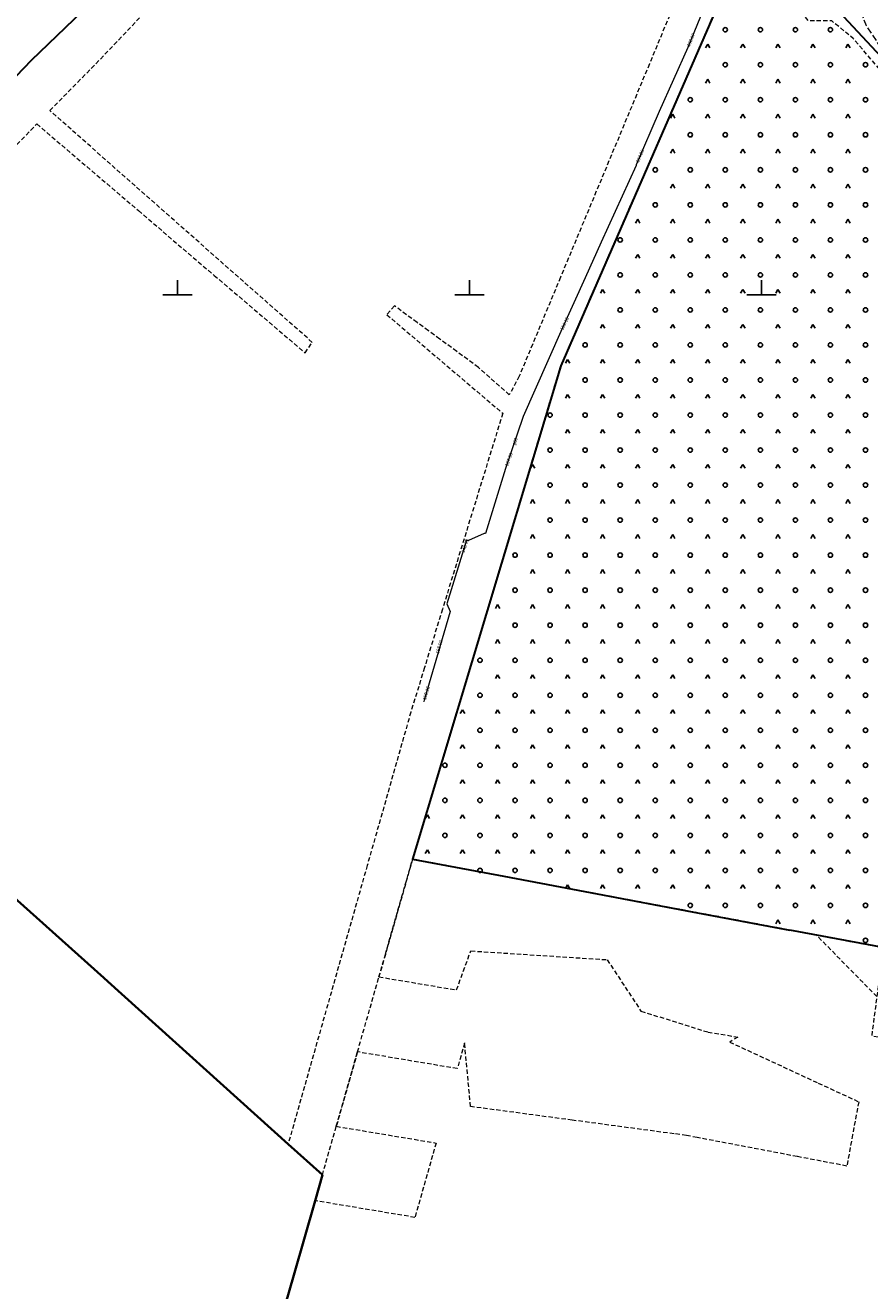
# Model space of a CAD drawing. Header units: metres. Extents: x 5548743 to 5556416, y 5707500 to 5714000.
# Tile 125 of 203: x 5554048 to 5554337, y 5709659 to 5710092. Entities that reach past the tile are written whole.
import ezdxf
from ezdxf.enums import TextEntityAlignment as Align

# ---------------------------------------------------------------- set-up
doc = ezdxf.new("R2010")
doc.units = ezdxf.units.M
doc.header["$MEASUREMENT"] = 0
for name, pattern in [('1.5_0.75', [2.25, 1.5, -0.75]), ('2.25_0.75', [3, 2.25, -0.75]), ('219-1000', [0])]:
    doc.linetypes.add(name, pattern=pattern)
doc.layers.get('0').update_dxf_attribs({"color": 2, "linetype": 'CONTINUOUS', "lineweight": 5})
for name, color, linetype in [('216-obręb ewidencyjny', 7, 'CONTINUOUS'), ('217-kontur klasyfikacyjny', 7, 'CONTINUOUS'), ('218-kontur użytku gruntowego', 7, 'CONTINUOUS'), ('219-działka ewidencyjna', 7, 'CONTINUOUS'), ('jezdnia', 7, 'CONTINUOUS'), ('przewód gazowy', 7, 'CONTINUOUS'), ('przewód gazowy-Atr1', 7, 'CONTINUOUS'), ('rzedna', 7, 'CONTINUOUS'), ('rzedna-Atr2', 7, 'CONTINUOUS'), ('teren zalesiony', 7, 'CONTINUOUS'), ('Wstawianie ramki sekcyjnej z opisem', 7, 'CONTINUOUS')]:
    doc.layers.add(name, color=color, linetype=linetype)
doc.styles.get("Standard").update_dxf_attribs({"font": 'Working1250', "width": 0.75})

# ---------------------------------------------------------------- blocks, each defined once
blk = doc.blocks.new('OTZK3')
at = {"color": 0, "linetype": 'Continuous'}
for p, q in [((-0.75, -0.433), (0, 0.866)), ((0, 0.866), (0.75, -0.433))]:
    blk.add_line(p, q, dxfattribs=at)
blk = doc.blocks.new('OTZK1')
at = {"color": 0, "linetype": 'Continuous'}
blk.add_circle((0, 0), 0.75, dxfattribs=at)
blk = doc.blocks.new('PW01')
at = {"linetype": 'Continuous', "lineweight": 13}
h = blk.add_hatch(color=0, dxfattribs=at)
edge = h.paths.add_edge_path()
edge.add_arc((0, 0), 0.18, 0, 360)
blk = doc.blocks.new('RAMKA1000K')
at = {"color": 0}
for p, q in [((500, 0), (500, 5)), ((600, 0), (600, 5)), ((700, 0), (700, 5)), ((495, 0), (505, 0)), ((595, 0), (605, 0)), ((695, 0), (705, 0))]:
    blk.add_line(p, q, dxfattribs=at)

msp = doc.modelspace()

# ---------------------------------------------------------------- linework, layer by layer
at = {"layer": '216-obręb ewidencyjny', "color": 4, "linetype": 'Continuous', "lineweight": 35, "flags": 128}
for points in [[(5554132.49, 5709638.43), (5554139.83, 5709664.15), (5554147.11, 5709689.63), (5554149.62, 5709698.44), (5554137.87, 5709708.96), (5554076.16, 5709764.68), (5554074.75, 5709765.95), (5554051.69, 5709786.68), (5554039.9, 5709797.28)], [(5554039.9, 5709797.28), (5554051.69, 5709786.68), (5554074.75, 5709765.95), (5554076.16, 5709764.68), (5554137.87, 5709708.96), (5554149.62, 5709698.44), (5554147.11, 5709689.63), (5554139.83, 5709664.15), (5554132.49, 5709638.43)]]:
    msp.add_lwpolyline(points, dxfattribs=at)
at = {"layer": '217-kontur klasyfikacyjny', "color": 3, "linetype": '1.5_0.75', "lineweight": 18, "flags": 128}
for points in [[(5554297.62, 5710128.05), (5554231.23, 5709975.64)], [(5554392.25, 5710026.56), (5554297.62, 5710128.05)], [(5554231.23, 5709975.64), (5554180.52, 5709806.65)], [(5554180.52, 5709806.65), (5554171.19, 5709774)], [(5554180.52, 5709806.65), (5554211.73, 5709800.78)], [(5554211.73, 5709800.78), (5554180.52, 5709806.65)], [(5554211.73, 5709800.78), (5554243.67, 5709794.77)], [(5554243.67, 5709794.77), (5554211.73, 5709800.78)], [(5554243.67, 5709794.77), (5554276.29, 5709788.64)], [(5554276.29, 5709788.64), (5554243.67, 5709794.77)], [(5554276.29, 5709788.64), (5554309.66, 5709782.36)], [(5554309.66, 5709782.36), (5554276.29, 5709788.64)], [(5554309.66, 5709782.36), (5554318.78, 5709780.65)], [(5554318.78, 5709780.65), (5554309.66, 5709782.36)], [(5554318.78, 5709780.65), (5554341.68, 5709776.34)], [(5554339.48, 5709759.53), (5554318.78, 5709780.65)], [(5554171.19, 5709774), (5554169, 5709766.3)], [(5554195.57, 5709761.84), (5554200.45, 5709775.19)], [(5554200.45, 5709775.19), (5554247.16, 5709772.19)], [(5554247.16, 5709772.19), (5554258.71, 5709754.57)], [(5554169, 5709766.3), (5554195.57, 5709761.84)], [(5554258.71, 5709754.57), (5554281.68, 5709747.41)], [(5554281.68, 5709747.41), (5554291.9, 5709745.7)], [(5554291.9, 5709745.7), (5554289.1, 5709743.98)], [(5554198.33, 5709743.71), (5554195.82, 5709734.88)], [(5554200.37, 5709721.89), (5554198.33, 5709743.71)], [(5554289.1, 5709743.98), (5554319.43, 5709729.93)], [(5554161.66, 5709740.61), (5554154.39, 5709715.12)], [(5554195.82, 5709734.88), (5554161.66, 5709740.61)], [(5554319.43, 5709729.93), (5554333.28, 5709723.51)], [(5554235.21, 5709717.22), (5554200.37, 5709721.89)], [(5554333.28, 5709723.51), (5554331.2, 5709712.24)], [(5554270.04, 5709712.55), (5554235.21, 5709717.22)], [(5554154.39, 5709715.12), (5554188.57, 5709709.39)], [(5554274.29, 5709711.98), (5554270.04, 5709712.55)], [(5554277.94, 5709711.28), (5554274.29, 5709711.98)], [(5554312.24, 5709704.74), (5554277.94, 5709711.28)], [(5554331.2, 5709712.24), (5554329.22, 5709701.5)], [(5554188.57, 5709709.39), (5554181.31, 5709683.9)], [(5554329.22, 5709701.5), (5554312.24, 5709704.74)], [(5554147.11, 5709689.63), (5554139.83, 5709664.15)], [(5554181.31, 5709683.9), (5554147.11, 5709689.63)], [(5554139.83, 5709664.15), (5554132.49, 5709638.43)]]:
    msp.add_lwpolyline(points, dxfattribs=at)
at = {"layer": '218-kontur użytku gruntowego', "color": 70, "linetype": '1.5_0.75', "lineweight": 18, "flags": 128}
for points in [[(5554050.03, 5710080.31), (5554157.72, 5710184.1)], [(5554157.72, 5710184.1), (5554050.03, 5710080.31)], [(5554297.62, 5710128.05), (5554231.23, 5709975.64)], [(5554231.23, 5709975.64), (5554297.62, 5710128.05)], [(5554392.25, 5710026.56), (5554297.62, 5710128.05)], [(5554297.62, 5710128.05), (5554392.25, 5710026.56)], [(5554072.06, 5710079.11), (5554095.56, 5710103.79)], [(5554272.03, 5710104.08), (5554261.6, 5710079.05)], [(5554013.92, 5710042.84), (5554050.03, 5710080.31)], [(5554050.03, 5710080.31), (5554013.92, 5710042.84)], [(5554056.28, 5710063.11), (5554072.06, 5710079.11)], [(5554261.6, 5710079.05), (5554231.16, 5710005.97)], [(5554146.17, 5709983.69), (5554056.28, 5710063.11)], [(5554024.71, 5710030.41), (5554051.85, 5710058.5)], [(5554051.85, 5710058.5), (5554086.61, 5710028.83)], [(5554086.61, 5710028.83), (5554112.6, 5710006.64)], [(5554112.6, 5710006.64), (5554143.74, 5709980.06)], [(5554231.16, 5710005.97), (5554217.04, 5709972.09)], [(5554174.33, 5709996.16), (5554171.69, 5709993.15)], [(5554171.69, 5709993.15), (5554211.41, 5709959.39)], [(5554182.07, 5709990.48), (5554174.33, 5709996.16)], [(5554185.95, 5709987.65), (5554182.07, 5709990.48)], [(5554189.82, 5709984.82), (5554185.95, 5709987.65)], [(5554195.63, 5709980.56), (5554189.82, 5709984.82)], [(5554143.74, 5709980.06), (5554146.17, 5709983.69)], [(5554203.05, 5709975.12), (5554195.63, 5709980.56)], [(5554231.23, 5709975.64), (5554180.52, 5709806.65)], [(5554180.52, 5709806.65), (5554231.23, 5709975.64)], [(5554213.63, 5709965.68), (5554203.05, 5709975.12)], [(5554217.04, 5709972.09), (5554213.63, 5709965.68)], [(5554211.41, 5709959.39), (5554190.72, 5709892.23)], [(5554190.72, 5709892.23), (5554184.6, 5709872.26)], [(5554184.6, 5709872.26), (5554179.91, 5709857.03)], [(5554179.91, 5709857.03), (5554164.99, 5709804.49)], [(5554171.19, 5709774), (5554180.52, 5709806.65)], [(5554180.52, 5709806.65), (5554171.19, 5709774)], [(5554180.52, 5709806.65), (5554211.73, 5709800.78)], [(5554211.73, 5709800.78), (5554180.52, 5709806.65)], [(5554164.99, 5709804.49), (5554137.87, 5709708.96)], [(5554211.73, 5709800.78), (5554243.67, 5709794.77)], [(5554243.67, 5709794.77), (5554211.73, 5709800.78)], [(5554243.67, 5709794.77), (5554276.29, 5709788.64)], [(5554276.29, 5709788.64), (5554243.67, 5709794.77)], [(5554276.29, 5709788.64), (5554309.66, 5709782.36)], [(5554309.66, 5709782.36), (5554276.29, 5709788.64)], [(5554309.66, 5709782.36), (5554318.78, 5709780.65)], [(5554318.78, 5709780.65), (5554309.66, 5709782.36)], [(5554318.78, 5709780.65), (5554341.68, 5709776.34)], [(5554339.48, 5709759.53), (5554318.78, 5709780.65)], [(5554169, 5709766.3), (5554171.19, 5709774)], [(5554171.19, 5709774), (5554169, 5709766.3)], [(5554195.57, 5709761.84), (5554200.45, 5709775.19)], [(5554200.45, 5709775.19), (5554247.16, 5709772.19)], [(5554247.16, 5709772.19), (5554258.71, 5709754.57)], [(5554161.66, 5709740.61), (5554169, 5709766.3)], [(5554169, 5709766.3), (5554195.57, 5709761.84)], [(5554258.71, 5709754.57), (5554281.68, 5709747.41)], [(5554281.68, 5709747.41), (5554291.9, 5709745.7)], [(5554291.9, 5709745.7), (5554289.1, 5709743.98)], [(5554198.33, 5709743.71), (5554195.82, 5709734.88)], [(5554200.37, 5709721.89), (5554198.33, 5709743.71)], [(5554289.1, 5709743.98), (5554319.43, 5709729.93)], [(5554154.39, 5709715.12), (5554161.66, 5709740.61)], [(5554161.66, 5709740.61), (5554154.39, 5709715.12)], [(5554195.82, 5709734.88), (5554161.66, 5709740.61)], [(5554319.43, 5709729.93), (5554333.28, 5709723.51)], [(5554235.21, 5709717.22), (5554200.37, 5709721.89)], [(5554333.28, 5709723.51), (5554331.2, 5709712.24)], [(5554270.04, 5709712.55), (5554235.21, 5709717.22)], [(5554149.62, 5709698.44), (5554154.39, 5709715.12)], [(5554154.39, 5709715.12), (5554188.57, 5709709.39)], [(5554274.29, 5709711.98), (5554270.04, 5709712.55)], [(5554277.94, 5709711.28), (5554274.29, 5709711.98)], [(5554312.24, 5709704.74), (5554277.94, 5709711.28)], [(5554331.2, 5709712.24), (5554329.22, 5709701.5)], [(5554137.87, 5709708.96), (5554149.62, 5709698.44)], [(5554188.57, 5709709.39), (5554181.31, 5709683.9)], [(5554329.22, 5709701.5), (5554312.24, 5709704.74)], [(5554147.11, 5709689.63), (5554139.83, 5709664.15)], [(5554181.31, 5709683.9), (5554147.11, 5709689.63)], [(5554139.83, 5709664.15), (5554132.49, 5709638.43)]]:
    msp.add_lwpolyline(points, dxfattribs=at)
at = {"layer": '219-działka ewidencyjna', "color": 94, "linetype": '219-1000', "lineweight": 30, "flags": 128}
for points in [[(5554050.03, 5710080.31), (5554157.72, 5710184.1)], [(5554297.62, 5710128.05), (5554231.23, 5709975.64)], [(5554297.62, 5710128.05), (5554392.25, 5710026.56)], [(5554013.92, 5710042.84), (5554050.03, 5710080.31)], [(5554231.23, 5709975.64), (5554180.52, 5709806.65)], [(5554180.52, 5709806.65), (5554211.73, 5709800.78)], [(5554211.73, 5709800.78), (5554243.67, 5709794.77)], [(5554243.67, 5709794.77), (5554276.29, 5709788.64)], [(5554276.29, 5709788.64), (5554309.66, 5709782.36)], [(5554341.68, 5709776.34), (5554309.66, 5709782.36)]]:
    msp.add_lwpolyline(points, dxfattribs=at)
at = {"layer": 'jezdnia', "color": 252, "linetype": '2.25_0.75', "lineweight": 18, "flags": 128}
msp.add_lwpolyline([(5554409.74, 5710022.91), (5554393.62, 5710038.48), (5554374.42, 5710057.11), (5554372.57, 5710058.83), (5554358.03, 5710073.55), (5554351.96, 5710079.64), (5554348.42, 5710084.03), (5554345.12, 5710088.25), (5554341.67, 5710093.23), (5554339.7, 5710097.72), (5554332.95, 5710115.69), (5554322.87, 5710141.85), (5554320.94, 5710146.7), (5554314, 5710164.51), (5554311.39, 5710174.17), (5554310.27, 5710178.98), (5554308.84, 5710189.67), (5554306.37, 5710209), (5554304.04, 5710231.96), (5554303.66, 5710235.88), (5554303.31, 5710240.6), (5554303.45, 5710242.58), (5554303.99, 5710244.55), (5554305, 5710246.1), (5554306.84, 5710247.72), (5554308.54, 5710248.72), (5554310.62, 5710249.39), (5554286.87, 5710246.53), (5554289.22, 5710246.58), (5554291.57, 5710245.93), (5554293.52, 5710244.91), (5554295.22, 5710243.52), (5554296.33, 5710241.48), (5554297.14, 5710239.04), (5554298.45, 5710230.58), (5554300.33, 5710217.37), (5554302.2, 5710202.73), (5554303.7, 5710191.39), (5554304.2, 5710186.34), (5554303.83, 5710177.44), (5554307.28, 5710166.62), (5554313.38, 5710150.97), (5554327.65, 5710113.49), (5554335.85, 5710092.19), (5554339.88, 5710086.1), (5554342.77, 5710081.84), (5554346.16, 5710077.8), (5554352.75, 5710071.06), (5554388.17, 5710036.37), (5554423.86, 5710001.33), (5554461.73, 5709964.5), (5554491.24, 5709934.92), (5554532.68, 5709892.85), (5554552.77, 5709871.19), (5554554.25, 5709868.96), (5554557.42, 5709863.45), (5554561.88, 5709853), (5554570.46, 5709830.14), (5554579.02, 5709834.31), (5554582.16, 5709836.7), (5554590.29, 5709829.13), (5554598.8, 5709820.52), (5554603.31, 5709825.34), (5554609.41, 5709831.74), (5554600.83, 5709833.67), (5554596.39, 5709834.67), (5554571.27, 5709859.21), (5554548.16, 5709883.33), (5554520.64, 5709911.93), (5554493.17, 5709940.18), (5554464.52, 5709968.6), (5554427.74, 5710004.63), (5554423, 5710008.88), (5554418.16, 5710014.73)], close=True, dxfattribs=at)
at = {"layer": 'przewód gazowy', "color": 40, "linetype": 'Continuous', "lineweight": 18, "flags": 128}
msp.add_lwpolyline([(5554283.26, 5710105.46), (5554274.73, 5710084.73), (5554264.93, 5710062.79), (5554257.06, 5710044.55), (5554257.13, 5710044.25), (5554245.1, 5710017.98), (5554239.66, 5710005.84), (5554231.29, 5709987.41), (5554218.43, 5709958.3), (5554212.35, 5709940.44), (5554205.45, 5709918.15), (5554205.02, 5709918.18), (5554199.62, 5709915.85), (5554199.31, 5709915.84), (5554199.02, 5709915.88), (5554192.24, 5709894.06), (5554193.4, 5709891.53), (5554189.05, 5709876.67), (5554184.5, 5709861.12), (5554184.36, 5709860.63)], dxfattribs=at)
msp.add_lwpolyline([(5554283.26, 5710105.46), (5554274.73, 5710084.73), (5554264.93, 5710062.79), (5554257.06, 5710044.55), (5554257.13, 5710044.25), (5554245.1, 5710017.98), (5554239.66, 5710005.84), (5554231.29, 5709987.41), (5554218.43, 5709958.3), (5554212.35, 5709940.44), (5554205.45, 5709918.15), (5554205.02, 5709918.18), (5554199.62, 5709915.85), (5554199.31, 5709915.84), (5554199.02, 5709915.88), (5554192.24, 5709894.06), (5554193.4, 5709891.53), (5554189.05, 5709876.67), (5554184.5, 5709861.12), (5554184.36, 5709860.63)], dxfattribs=at)
at = {"layer": 'teren zalesiony', "color": 3, "linetype": '1.5_0.75', "lineweight": 18, "flags": 128}
msp.add_lwpolyline([(5554555.9, 5709671.86), (5554598.83, 5709665.7), (5554582.15, 5709773.9), (5554553.2, 5709863.65), (5554461.83, 5709956.95), (5554392.25, 5710026.56), (5554388.53, 5710028.41), (5554365.92, 5710052.08), (5554349.75, 5710066.49), (5554331.42, 5710087.74), (5554324.12, 5710093.78), (5554316.02, 5710093.78), (5554310.11, 5710101.5), (5554320.7, 5710097.8), (5554325.88, 5710097.73), (5554297.62, 5710128.05), (5554231.23, 5709975.64), (5554180.52, 5709806.65), (5554318.78, 5709780.65), (5554341.68, 5709776.34), (5554337.73, 5709746.12), (5554440.79, 5709728.1), (5554435.99, 5709689.08)], close=True, dxfattribs=at)

# ---------------------------------------------------------------- block references
at = {"layer": 'rzedna', "color": 40, "linetype": 'Continuous', "lineweight": 18}
for p in [(5554274.73, 5710084.73), (5554274.73, 5710084.73), (5554257.06, 5710044.55), (5554257.06, 5710044.55), (5554231.29, 5709987.41), (5554231.29, 5709987.41), (5554212.35, 5709940.44), (5554212.35, 5709940.44), (5554199.02, 5709915.88), (5554199.02, 5709915.88), (5554189.05, 5709876.67), (5554189.05, 5709876.67), (5554184.36, 5709860.63), (5554184.36, 5709860.63), (5554184.5, 5709861.12), (5554184.5, 5709861.12)]:
    msp.add_blockref('PW01', p, dxfattribs=at)
at = {"layer": 'teren zalesiony', "color": 3, "linetype": 'Continuous', "lineweight": 18}
for name, p in [('OTZK1', (5554287.606, 5710090.786)), ('OTZK1', (5554299.606, 5710090.786)), ('OTZK1', (5554311.606, 5710090.786)), ('OTZK1', (5554323.606, 5710090.786)), ('OTZK3', (5554281.606, 5710084.966)), ('OTZK3', (5554293.606, 5710084.966)), ('OTZK3', (5554305.606, 5710084.966)), ('OTZK3', (5554317.606, 5710084.966)), ('OTZK3', (5554329.606, 5710084.966)), ('OTZK1', (5554287.606, 5710078.786)), ('OTZK1', (5554299.606, 5710078.786)), ('OTZK1', (5554311.606, 5710078.786)), ('OTZK1', (5554323.606, 5710078.786)), ('OTZK1', (5554335.606, 5710078.786)), ('OTZK3', (5554281.606, 5710072.966)), ('OTZK3', (5554293.606, 5710072.966)), ('OTZK3', (5554305.606, 5710072.966)), ('OTZK3', (5554317.606, 5710072.966)), ('OTZK3', (5554329.606, 5710072.966)), ('OTZK1', (5554275.606, 5710066.786)), ('OTZK1', (5554287.606, 5710066.786)), ('OTZK1', (5554299.606, 5710066.786)), ('OTZK1', (5554311.606, 5710066.786)), ('OTZK1', (5554323.606, 5710066.786)), ('OTZK1', (5554335.606, 5710066.786)), ('OTZK3', (5554269.606, 5710060.966)), ('OTZK3', (5554281.606, 5710060.966)), ('OTZK3', (5554293.606, 5710060.966)), ('OTZK3', (5554305.606, 5710060.966)), ('OTZK3', (5554317.606, 5710060.966)), ('OTZK3', (5554329.606, 5710060.966)), ('OTZK1', (5554275.606, 5710054.786)), ('OTZK1', (5554287.606, 5710054.786)), ('OTZK1', (5554299.606, 5710054.786)), ('OTZK1', (5554311.606, 5710054.786)), ('OTZK1', (5554323.606, 5710054.786)), ('OTZK1', (5554335.606, 5710054.786)), ('OTZK3', (5554269.606, 5710048.966)), ('OTZK3', (5554281.606, 5710048.966)), ('OTZK3', (5554293.606, 5710048.966)), ('OTZK3', (5554305.606, 5710048.966)), ('OTZK3', (5554317.606, 5710048.966)), ('OTZK3', (5554329.606, 5710048.966)), ('OTZK1', (5554263.606, 5710042.786)), ('OTZK1', (5554275.606, 5710042.786)), ('OTZK1', (5554287.606, 5710042.786)), ('OTZK1', (5554299.606, 5710042.786)), ('OTZK1', (5554311.606, 5710042.786)), ('OTZK1', (5554323.606, 5710042.786)), ('OTZK1', (5554335.606, 5710042.786)), ('OTZK3', (5554269.606, 5710036.966)), ('OTZK3', (5554281.606, 5710036.966)), ('OTZK3', (5554293.606, 5710036.966)), ('OTZK3', (5554305.606, 5710036.966)), ('OTZK3', (5554317.606, 5710036.966)), ('OTZK3', (5554329.606, 5710036.966)), ('OTZK1', (5554263.606, 5710030.786)), ('OTZK1', (5554275.606, 5710030.786)), ('OTZK1', (5554287.606, 5710030.786)), ('OTZK1', (5554299.606, 5710030.786)), ('OTZK1', (5554311.606, 5710030.786)), ('OTZK1', (5554323.606, 5710030.786)), ('OTZK1', (5554335.606, 5710030.786)), ('OTZK3', (5554257.606, 5710024.966)), ('OTZK3', (5554269.606, 5710024.966)), ('OTZK3', (5554281.606, 5710024.966)), ('OTZK3', (5554293.606, 5710024.966)), ('OTZK3', (5554305.606, 5710024.966)), ('OTZK3', (5554317.606, 5710024.966)), ('OTZK3', (5554329.606, 5710024.966)), ('OTZK1', (5554251.606, 5710018.786)), ('OTZK1', (5554263.606, 5710018.786)), ('OTZK1', (5554275.606, 5710018.786)), ('OTZK1', (5554287.606, 5710018.786)), ('OTZK1', (5554299.606, 5710018.786)), ('OTZK1', (5554311.606, 5710018.786)), ('OTZK1', (5554323.606, 5710018.786)), ('OTZK1', (5554335.606, 5710018.786)), ('OTZK3', (5554257.606, 5710012.966)), ('OTZK3', (5554269.606, 5710012.966)), ('OTZK3', (5554281.606, 5710012.966)), ('OTZK3', (5554293.606, 5710012.966)), ('OTZK3', (5554305.606, 5710012.966)), ('OTZK3', (5554317.606, 5710012.966)), ('OTZK3', (5554329.606, 5710012.966)), ('OTZK1', (5554251.606, 5710006.786)), ('OTZK1', (5554263.606, 5710006.786)), ('OTZK1', (5554275.606, 5710006.786)), ('OTZK1', (5554287.606, 5710006.786)), ('OTZK1', (5554299.606, 5710006.786)), ('OTZK1', (5554311.606, 5710006.786)), ('OTZK1', (5554323.606, 5710006.786)), ('OTZK1', (5554335.606, 5710006.786)), ('OTZK3', (5554245.606, 5710000.966)), ('OTZK3', (5554257.606, 5710000.966)), ('OTZK3', (5554269.606, 5710000.966)), ('OTZK3', (5554281.606, 5710000.966)), ('OTZK3', (5554293.606, 5710000.966)), ('OTZK3', (5554305.606, 5710000.966)), ('OTZK3', (5554317.606, 5710000.966)), ('OTZK3', (5554329.606, 5710000.966)), ('OTZK1', (5554251.606, 5709994.786)), ('OTZK1', (5554263.606, 5709994.786)), ('OTZK1', (5554275.606, 5709994.786)), ('OTZK1', (5554287.606, 5709994.786)), ('OTZK1', (5554299.606, 5709994.786)), ('OTZK1', (5554311.606, 5709994.786)), ('OTZK1', (5554323.606, 5709994.786)), ('OTZK1', (5554335.606, 5709994.786)), ('OTZK3', (5554245.606, 5709988.966)), ('OTZK3', (5554257.606, 5709988.966)), ('OTZK3', (5554269.606, 5709988.966)), ('OTZK3', (5554281.606, 5709988.966)), ('OTZK3', (5554293.606, 5709988.966)), ('OTZK3', (5554305.606, 5709988.966)), ('OTZK3', (5554317.606, 5709988.966)), ('OTZK3', (5554329.606, 5709988.966)), ('OTZK1', (5554239.606, 5709982.786)), ('OTZK1', (5554251.606, 5709982.786)), ('OTZK1', (5554263.606, 5709982.786)), ('OTZK1', (5554275.606, 5709982.786)), ('OTZK1', (5554287.606, 5709982.786)), ('OTZK1', (5554299.606, 5709982.786)), ('OTZK1', (5554311.606, 5709982.786)), ('OTZK1', (5554323.606, 5709982.786)), ('OTZK1', (5554335.606, 5709982.786)), ('OTZK3', (5554233.606, 5709976.966)), ('OTZK3', (5554245.606, 5709976.966)), ('OTZK3', (5554257.606, 5709976.966)), ('OTZK3', (5554269.606, 5709976.966)), ('OTZK3', (5554281.606, 5709976.966)), ('OTZK3', (5554293.606, 5709976.966)), ('OTZK3', (5554305.606, 5709976.966)), ('OTZK3', (5554317.606, 5709976.966)), ('OTZK3', (5554329.606, 5709976.966)), ('OTZK1', (5554239.606, 5709970.786)), ('OTZK1', (5554251.606, 5709970.786)), ('OTZK1', (5554263.606, 5709970.786)), ('OTZK1', (5554275.606, 5709970.786)), ('OTZK1', (5554287.606, 5709970.786)), ('OTZK1', (5554299.606, 5709970.786)), ('OTZK1', (5554311.606, 5709970.786)), ('OTZK1', (5554323.606, 5709970.786)), ('OTZK1', (5554335.606, 5709970.786)), ('OTZK3', (5554233.606, 5709964.966)), ('OTZK3', (5554245.606, 5709964.966)), ('OTZK3', (5554257.606, 5709964.966)), ('OTZK3', (5554269.606, 5709964.966)), ('OTZK3', (5554281.606, 5709964.966)), ('OTZK3', (5554293.606, 5709964.966)), ('OTZK3', (5554305.606, 5709964.966)), ('OTZK3', (5554317.606, 5709964.966)), ('OTZK3', (5554329.606, 5709964.966)), ('OTZK1', (5554227.606, 5709958.786)), ('OTZK1', (5554239.606, 5709958.786)), ('OTZK1', (5554251.606, 5709958.786)), ('OTZK1', (5554263.606, 5709958.786)), ('OTZK1', (5554275.606, 5709958.786)), ('OTZK1', (5554287.606, 5709958.786)), ('OTZK1', (5554299.606, 5709958.786)), ('OTZK1', (5554311.606, 5709958.786)), ('OTZK1', (5554323.606, 5709958.786)), ('OTZK1', (5554335.606, 5709958.786)), ('OTZK3', (5554233.606, 5709952.966)), ('OTZK3', (5554245.606, 5709952.966)), ('OTZK3', (5554257.606, 5709952.966)), ('OTZK3', (5554269.606, 5709952.966)), ('OTZK3', (5554281.606, 5709952.966)), ('OTZK3', (5554293.606, 5709952.966)), ('OTZK3', (5554305.606, 5709952.966)), ('OTZK3', (5554317.606, 5709952.966)), ('OTZK3', (5554329.606, 5709952.966)), ('OTZK1', (5554227.606, 5709946.786)), ('OTZK1', (5554239.606, 5709946.786)), ('OTZK1', (5554251.606, 5709946.786)), ('OTZK1', (5554263.606, 5709946.786)), ('OTZK1', (5554275.606, 5709946.786)), ('OTZK1', (5554287.606, 5709946.786)), ('OTZK1', (5554299.606, 5709946.786)), ('OTZK1', (5554311.606, 5709946.786)), ('OTZK1', (5554323.606, 5709946.786)), ('OTZK1', (5554335.606, 5709946.786)), ('OTZK3', (5554221.606, 5709940.966)), ('OTZK3', (5554233.606, 5709940.966)), ('OTZK3', (5554245.606, 5709940.966)), ('OTZK3', (5554257.606, 5709940.966)), ('OTZK3', (5554269.606, 5709940.966)), ('OTZK3', (5554281.606, 5709940.966)), ('OTZK3', (5554293.606, 5709940.966)), ('OTZK3', (5554305.606, 5709940.966)), ('OTZK3', (5554317.606, 5709940.966)), ('OTZK3', (5554329.606, 5709940.966)), ('OTZK1', (5554227.606, 5709934.786)), ('OTZK1', (5554239.606, 5709934.786)), ('OTZK1', (5554251.606, 5709934.786)), ('OTZK1', (5554263.606, 5709934.786)), ('OTZK1', (5554275.606, 5709934.786)), ('OTZK1', (5554287.606, 5709934.786)), ('OTZK1', (5554299.606, 5709934.786)), ('OTZK1', (5554311.606, 5709934.786)), ('OTZK1', (5554323.606, 5709934.786)), ('OTZK1', (5554335.606, 5709934.786)), ('OTZK3', (5554221.606, 5709928.966)), ('OTZK3', (5554233.606, 5709928.966)), ('OTZK3', (5554245.606, 5709928.966)), ('OTZK3', (5554257.606, 5709928.966)), ('OTZK3', (5554269.606, 5709928.966)), ('OTZK3', (5554281.606, 5709928.966)), ('OTZK3', (5554293.606, 5709928.966)), ('OTZK3', (5554305.606, 5709928.966)), ('OTZK3', (5554317.606, 5709928.966)), ('OTZK3', (5554329.606, 5709928.966)), ('OTZK1', (5554227.606, 5709922.786)), ('OTZK1', (5554239.606, 5709922.786)), ('OTZK1', (5554251.606, 5709922.786)), ('OTZK1', (5554263.606, 5709922.786)), ('OTZK1', (5554275.606, 5709922.786)), ('OTZK1', (5554287.606, 5709922.786)), ('OTZK1', (5554299.606, 5709922.786)), ('OTZK1', (5554311.606, 5709922.786)), ('OTZK1', (5554323.606, 5709922.786)), ('OTZK1', (5554335.606, 5709922.786)), ('OTZK3', (5554221.606, 5709916.966)), ('OTZK3', (5554233.606, 5709916.966)), ('OTZK3', (5554245.606, 5709916.966)), ('OTZK3', (5554257.606, 5709916.966)), ('OTZK3', (5554269.606, 5709916.966)), ('OTZK3', (5554281.606, 5709916.966)), ('OTZK3', (5554293.606, 5709916.966)), ('OTZK3', (5554305.606, 5709916.966)), ('OTZK3', (5554317.606, 5709916.966)), ('OTZK3', (5554329.606, 5709916.966)), ('OTZK1', (5554215.606, 5709910.786)), ('OTZK1', (5554227.606, 5709910.786)), ('OTZK1', (5554239.606, 5709910.786)), ('OTZK1', (5554251.606, 5709910.786)), ('OTZK1', (5554263.606, 5709910.786)), ('OTZK1', (5554275.606, 5709910.786)), ('OTZK1', (5554287.606, 5709910.786)), ('OTZK1', (5554299.606, 5709910.786)), ('OTZK1', (5554311.606, 5709910.786)), ('OTZK1', (5554323.606, 5709910.786)), ('OTZK1', (5554335.606, 5709910.786)), ('OTZK3', (5554221.606, 5709904.966)), ('OTZK3', (5554233.606, 5709904.966)), ('OTZK3', (5554245.606, 5709904.966)), ('OTZK3', (5554257.606, 5709904.966)), ('OTZK3', (5554269.606, 5709904.966)), ('OTZK3', (5554281.606, 5709904.966)), ('OTZK3', (5554293.606, 5709904.966)), ('OTZK3', (5554305.606, 5709904.966)), ('OTZK3', (5554317.606, 5709904.966)), ('OTZK3', (5554329.606, 5709904.966)), ('OTZK1', (5554215.606, 5709898.786)), ('OTZK1', (5554227.606, 5709898.786)), ('OTZK1', (5554239.606, 5709898.786)), ('OTZK1', (5554251.606, 5709898.786)), ('OTZK1', (5554263.606, 5709898.786)), ('OTZK1', (5554275.606, 5709898.786)), ('OTZK1', (5554287.606, 5709898.786)), ('OTZK1', (5554299.606, 5709898.786)), ('OTZK1', (5554311.606, 5709898.786)), ('OTZK1', (5554323.606, 5709898.786)), ('OTZK1', (5554335.606, 5709898.786)), ('OTZK3', (5554209.606, 5709892.966)), ('OTZK3', (5554221.606, 5709892.966)), ('OTZK3', (5554233.606, 5709892.966)), ('OTZK3', (5554245.606, 5709892.966)), ('OTZK3', (5554257.606, 5709892.966)), ('OTZK3', (5554269.606, 5709892.966)), ('OTZK3', (5554281.606, 5709892.966)), ('OTZK3', (5554293.606, 5709892.966)), ('OTZK3', (5554305.606, 5709892.966)), ('OTZK3', (5554317.606, 5709892.966)), ('OTZK3', (5554329.606, 5709892.966)), ('OTZK1', (5554215.606, 5709886.786)), ('OTZK1', (5554227.606, 5709886.786)), ('OTZK1', (5554239.606, 5709886.786)), ('OTZK1', (5554251.606, 5709886.786)), ('OTZK1', (5554263.606, 5709886.786)), ('OTZK1', (5554275.606, 5709886.786)), ('OTZK1', (5554287.606, 5709886.786)), ('OTZK1', (5554299.606, 5709886.786)), ('OTZK1', (5554311.606, 5709886.786)), ('OTZK1', (5554323.606, 5709886.786)), ('OTZK1', (5554335.606, 5709886.786)), ('OTZK3', (5554209.606, 5709880.966)), ('OTZK3', (5554221.606, 5709880.966)), ('OTZK3', (5554233.606, 5709880.966)), ('OTZK3', (5554245.606, 5709880.966)), ('OTZK3', (5554257.606, 5709880.966)), ('OTZK3', (5554269.606, 5709880.966)), ('OTZK3', (5554281.606, 5709880.966)), ('OTZK3', (5554293.606, 5709880.966)), ('OTZK3', (5554305.606, 5709880.966)), ('OTZK3', (5554317.606, 5709880.966)), ('OTZK3', (5554329.606, 5709880.966)), ('OTZK1', (5554203.606, 5709874.786)), ('OTZK1', (5554215.606, 5709874.786)), ('OTZK1', (5554227.606, 5709874.786)), ('OTZK1', (5554239.606, 5709874.786)), ('OTZK1', (5554251.606, 5709874.786)), ('OTZK1', (5554263.606, 5709874.786)), ('OTZK1', (5554275.606, 5709874.786)), ('OTZK1', (5554287.606, 5709874.786)), ('OTZK1', (5554299.606, 5709874.786)), ('OTZK1', (5554311.606, 5709874.786)), ('OTZK1', (5554323.606, 5709874.786)), ('OTZK1', (5554335.606, 5709874.786)), ('OTZK3', (5554209.606, 5709868.966)), ('OTZK3', (5554221.606, 5709868.966)), ('OTZK3', (5554233.606, 5709868.966)), ('OTZK3', (5554245.606, 5709868.966)), ('OTZK3', (5554257.606, 5709868.966)), ('OTZK3', (5554269.606, 5709868.966)), ('OTZK3', (5554281.606, 5709868.966)), ('OTZK3', (5554293.606, 5709868.966)), ('OTZK3', (5554305.606, 5709868.966)), ('OTZK3', (5554317.606, 5709868.966)), ('OTZK3', (5554329.606, 5709868.966)), ('OTZK1', (5554203.606, 5709862.786)), ('OTZK1', (5554215.606, 5709862.786)), ('OTZK1', (5554227.606, 5709862.786)), ('OTZK1', (5554239.606, 5709862.786)), ('OTZK1', (5554251.606, 5709862.786)), ('OTZK1', (5554263.606, 5709862.786)), ('OTZK1', (5554275.606, 5709862.786)), ('OTZK1', (5554287.606, 5709862.786)), ('OTZK1', (5554299.606, 5709862.786)), ('OTZK1', (5554311.606, 5709862.786)), ('OTZK1', (5554323.606, 5709862.786)), ('OTZK1', (5554335.606, 5709862.786)), ('OTZK3', (5554197.606, 5709856.966)), ('OTZK3', (5554209.606, 5709856.966)), ('OTZK3', (5554221.606, 5709856.966)), ('OTZK3', (5554233.606, 5709856.966)), ('OTZK3', (5554245.606, 5709856.966)), ('OTZK3', (5554257.606, 5709856.966)), ('OTZK3', (5554269.606, 5709856.966)), ('OTZK3', (5554281.606, 5709856.966)), ('OTZK3', (5554293.606, 5709856.966)), ('OTZK3', (5554305.606, 5709856.966)), ('OTZK3', (5554317.606, 5709856.966)), ('OTZK3', (5554329.606, 5709856.966)), ('OTZK1', (5554203.606, 5709850.786)), ('OTZK1', (5554215.606, 5709850.786)), ('OTZK1', (5554227.606, 5709850.786)), ('OTZK1', (5554239.606, 5709850.786)), ('OTZK1', (5554251.606, 5709850.786)), ('OTZK1', (5554263.606, 5709850.786)), ('OTZK1', (5554275.606, 5709850.786)), ('OTZK1', (5554287.606, 5709850.786)), ('OTZK1', (5554299.606, 5709850.786)), ('OTZK1', (5554311.606, 5709850.786)), ('OTZK1', (5554323.606, 5709850.786)), ('OTZK1', (5554335.606, 5709850.786)), ('OTZK3', (5554197.606, 5709844.966)), ('OTZK3', (5554209.606, 5709844.966)), ('OTZK3', (5554221.606, 5709844.966)), ('OTZK3', (5554233.606, 5709844.966)), ('OTZK3', (5554245.606, 5709844.966)), ('OTZK3', (5554257.606, 5709844.966)), ('OTZK3', (5554269.606, 5709844.966)), ('OTZK3', (5554281.606, 5709844.966)), ('OTZK3', (5554293.606, 5709844.966)), ('OTZK3', (5554305.606, 5709844.966)), ('OTZK3', (5554317.606, 5709844.966)), ('OTZK3', (5554329.606, 5709844.966)), ('OTZK1', (5554191.606, 5709838.786)), ('OTZK1', (5554203.606, 5709838.786)), ('OTZK1', (5554215.606, 5709838.786)), ('OTZK1', (5554227.606, 5709838.786)), ('OTZK1', (5554239.606, 5709838.786)), ('OTZK1', (5554251.606, 5709838.786)), ('OTZK1', (5554263.606, 5709838.786)), ('OTZK1', (5554275.606, 5709838.786)), ('OTZK1', (5554287.606, 5709838.786)), ('OTZK1', (5554299.606, 5709838.786)), ('OTZK1', (5554311.606, 5709838.786)), ('OTZK1', (5554323.606, 5709838.786)), ('OTZK1', (5554335.606, 5709838.786)), ('OTZK3', (5554197.606, 5709832.966)), ('OTZK3', (5554209.606, 5709832.966)), ('OTZK3', (5554221.606, 5709832.966)), ('OTZK3', (5554233.606, 5709832.966)), ('OTZK3', (5554245.606, 5709832.966)), ('OTZK3', (5554257.606, 5709832.966)), ('OTZK3', (5554269.606, 5709832.966)), ('OTZK3', (5554281.606, 5709832.966)), ('OTZK3', (5554293.606, 5709832.966)), ('OTZK3', (5554305.606, 5709832.966)), ('OTZK3', (5554317.606, 5709832.966)), ('OTZK3', (5554329.606, 5709832.966)), ('OTZK1', (5554191.606, 5709826.786)), ('OTZK1', (5554203.606, 5709826.786)), ('OTZK1', (5554215.606, 5709826.786)), ('OTZK1', (5554227.606, 5709826.786)), ('OTZK1', (5554239.606, 5709826.786)), ('OTZK1', (5554251.606, 5709826.786)), ('OTZK1', (5554263.606, 5709826.786)), ('OTZK1', (5554275.606, 5709826.786)), ('OTZK1', (5554287.606, 5709826.786)), ('OTZK1', (5554299.606, 5709826.786)), ('OTZK1', (5554311.606, 5709826.786)), ('OTZK1', (5554323.606, 5709826.786)), ('OTZK1', (5554335.606, 5709826.786)), ('OTZK3', (5554185.606, 5709820.966)), ('OTZK3', (5554197.606, 5709820.966)), ('OTZK3', (5554209.606, 5709820.966)), ('OTZK3', (5554221.606, 5709820.966)), ('OTZK3', (5554233.606, 5709820.966)), ('OTZK3', (5554245.606, 5709820.966)), ('OTZK3', (5554257.606, 5709820.966)), ('OTZK3', (5554269.606, 5709820.966)), ('OTZK3', (5554281.606, 5709820.966)), ('OTZK3', (5554293.606, 5709820.966)), ('OTZK3', (5554305.606, 5709820.966)), ('OTZK3', (5554317.606, 5709820.966)), ('OTZK3', (5554329.606, 5709820.966)), ('OTZK1', (5554191.606, 5709814.786)), ('OTZK1', (5554203.606, 5709814.786)), ('OTZK1', (5554215.606, 5709814.786)), ('OTZK1', (5554227.606, 5709814.786)), ('OTZK1', (5554239.606, 5709814.786)), ('OTZK1', (5554251.606, 5709814.786)), ('OTZK1', (5554263.606, 5709814.786)), ('OTZK1', (5554275.606, 5709814.786)), ('OTZK1', (5554287.606, 5709814.786)), ('OTZK1', (5554299.606, 5709814.786)), ('OTZK1', (5554311.606, 5709814.786)), ('OTZK1', (5554323.606, 5709814.786)), ('OTZK1', (5554335.606, 5709814.786)), ('OTZK3', (5554185.606, 5709808.966)), ('OTZK3', (5554197.606, 5709808.966)), ('OTZK3', (5554209.606, 5709808.966)), ('OTZK3', (5554221.606, 5709808.966)), ('OTZK3', (5554233.606, 5709808.966)), ('OTZK3', (5554245.606, 5709808.966)), ('OTZK3', (5554257.606, 5709808.966)), ('OTZK3', (5554269.606, 5709808.966)), ('OTZK3', (5554281.606, 5709808.966)), ('OTZK3', (5554293.606, 5709808.966)), ('OTZK3', (5554305.606, 5709808.966)), ('OTZK3', (5554317.606, 5709808.966)), ('OTZK3', (5554329.606, 5709808.966)), ('OTZK1', (5554203.606, 5709802.786)), ('OTZK1', (5554215.606, 5709802.786)), ('OTZK1', (5554227.606, 5709802.786)), ('OTZK1', (5554239.606, 5709802.786)), ('OTZK1', (5554251.606, 5709802.786)), ('OTZK1', (5554263.606, 5709802.786)), ('OTZK1', (5554275.606, 5709802.786)), ('OTZK1', (5554287.606, 5709802.786)), ('OTZK1', (5554299.606, 5709802.786)), ('OTZK1', (5554311.606, 5709802.786)), ('OTZK1', (5554323.606, 5709802.786)), ('OTZK1', (5554335.606, 5709802.786)), ('OTZK3', (5554233.606, 5709796.966)), ('OTZK3', (5554245.606, 5709796.966)), ('OTZK3', (5554257.606, 5709796.966)), ('OTZK3', (5554269.606, 5709796.966)), ('OTZK3', (5554281.606, 5709796.966)), ('OTZK3', (5554293.606, 5709796.966)), ('OTZK3', (5554305.606, 5709796.966)), ('OTZK3', (5554317.606, 5709796.966)), ('OTZK3', (5554329.606, 5709796.966)), ('OTZK1', (5554275.606, 5709790.786)), ('OTZK1', (5554287.606, 5709790.786)), ('OTZK1', (5554299.606, 5709790.786)), ('OTZK1', (5554311.606, 5709790.786)), ('OTZK1', (5554323.606, 5709790.786)), ('OTZK1', (5554335.606, 5709790.786)), ('OTZK3', (5554305.606, 5709784.966)), ('OTZK3', (5554317.606, 5709784.966)), ('OTZK3', (5554329.606, 5709784.966)), ('OTZK1', (5554335.606, 5709778.786))]:
    msp.add_blockref(name, p, dxfattribs=at)
at = {"layer": 'Wstawianie ramki sekcyjnej z opisem', "color": 8, "linetype": 'Continuous', "lineweight": 5}
msp.add_blockref('RAMKA1000K', (5553600, 5710000), dxfattribs=at)
msp.add_blockref('RAMKA1000K', (5553600, 5710000), dxfattribs=at)
msp.add_blockref('RAMKA1000K', (5553600, 5710000), dxfattribs=at)
msp.add_blockref('RAMKA1000K', (5553600, 5710000), dxfattribs=at)

# ---------------------------------------------------------------- texts
at = {"layer": 'przewód gazowy-Atr1', "color": 40, "width": 0.9}
msp.add_text('g63', height=1.125, rotation=69.901, dxfattribs=at).set_placement((5554215.1, 5709948.53), align=Align.MIDDLE_LEFT)
at = {"layer": 'rzedna-Atr2', "color": 40, "width": 0.9}
for s, rotation, p in [('152.67', 66.328, (5554274.87, 5710085.08)), ('154.06', 65.369, (5554257.4, 5710045.33)), ('156.15', 64.27, (5554231.56, 5709987.99)), ('157.96', 69.874, (5554212.65, 5709941.35)), ('148.69', 71.422, (5554197.72, 5709911.69)), ('159.15', 73.69, (5554184.54, 5709861.27))]:
    msp.add_text(s, height=1.125, rotation=rotation, dxfattribs=at).set_placement(p, align=Align.MIDDLE_LEFT)
msp.add_text('158.93', height=1.125, rotation=73.867, dxfattribs=at).set_placement((5554189.51, 5709876.93))

doc.saveas('drawing.dxf')
